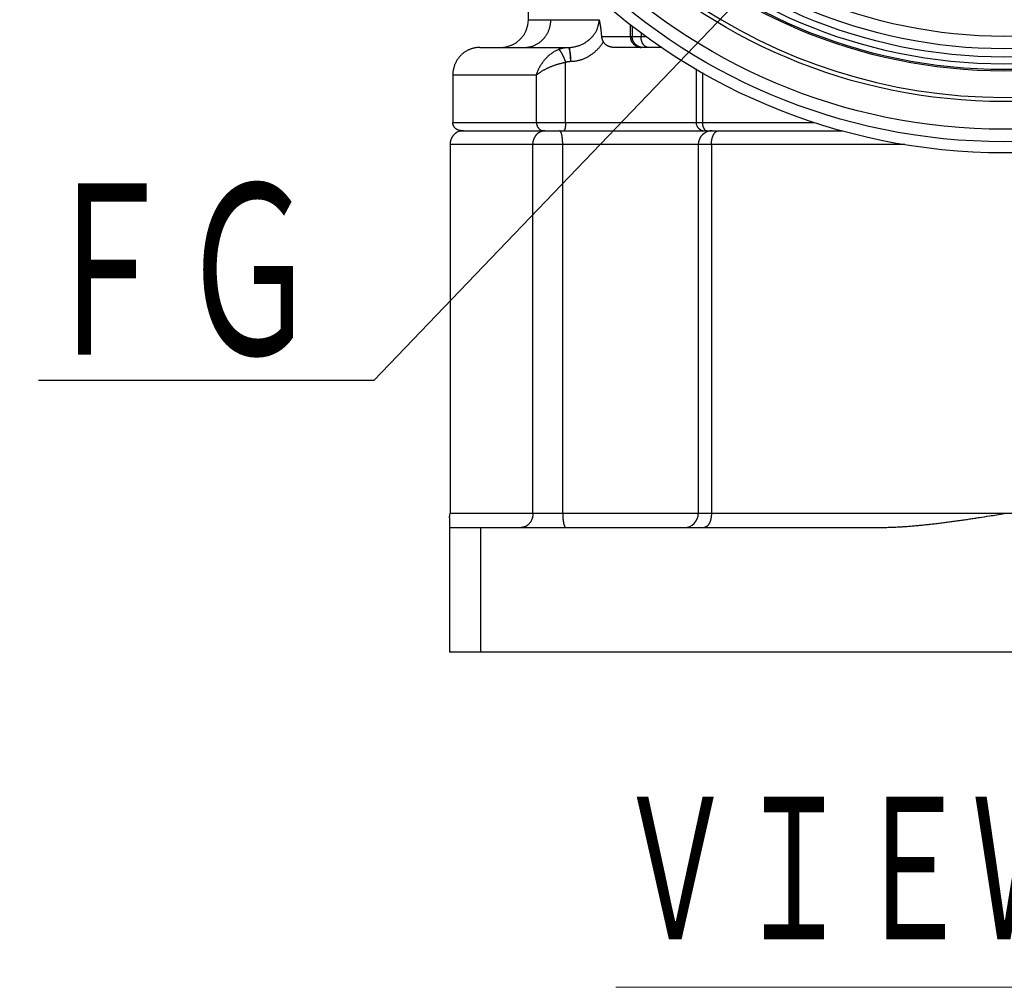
# Model space of a CAD drawing. Header units: millimetres. Extents: x 0 to 1735, y 0 to 1188.
# Tile 7 of 138: x 509 to 594, y 242 to 326. Entities that reach past the tile are written whole.
import ezdxf

# ---------------------------------------------------------------- set-up
doc = ezdxf.new("R2010")
doc.units = ezdxf.units.MM
doc.header["$LTSCALE"] = 0.727559
for name, color, linetype in [('NoLayerName_001', 7, 'Continuous'), ('NoLayerName_004', 7, 'Continuous'), ('NoLayerName_007', 7, 'Continuous')]:
    doc.layers.add(name, color=color, linetype=linetype)
doc.styles.get("Standard").update_dxf_attribs({"font": 'txt', "bigfont": 'extfont2'})
doc.dimstyles.get("Standard").update_dxf_attribs({"dimtxt": 2.5, "dimasz": 2.5, "dimexe": 1, "dimexo": 1, "dimtad": 1, "dimdec": 3, "dimzin": 0, "dimdsep": 46, "dimtxsty": 'Standard', "dimcen": 2.5, "dimadec": 3, "dimazin": 0, "dimtfac": 0.75, "dimtdec": 3, "dimtmove": 0, "dimatfit": 3, "dimfxl": 1, "dimarcsym": 0})

msp = doc.modelspace()

# ---------------------------------------------------------------- linework, layer by layer
at = {"layer": 'NoLayerName_001', "color": 7, "linetype": 'Continuous', "lineweight": 25}
for radius in [50.76, 42.72]:
    msp.add_circle((593.95052085, 367.33926382), radius, dxfattribs=at)
at = {"layer": 'NoLayerName_004', "color": 7, "linetype": 'Continuous', "lineweight": 25}
for radius in [52.8, 51.83999968, 48.36, 45.72, 45.6, 45.12, 44.51791783, 43.79967171]:
    msp.add_circle((593.95052085, 367.33926382), radius, dxfattribs=at)
msp.add_arc((593.95052085, 367.33926382), 48, 200.1342107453, 339.8657892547, dxfattribs=at)
at = {"layer": 'NoLayerName_007', "color": 7, "linetype": 'Continuous', "lineweight": 25}
for p, q in [((552.79052085, 326.05926382), (552.79052085, 334.33021764)), ((548.59052085, 323.65926382), (556.2482593, 323.65926382)), ((564.35812184, 323.65926382), (560.19660924, 323.65926382)), ((546.24800299, 321.25926382), (546.24800299, 317.17926382)), ((567.28866234, 321.80152055), (567.28866234, 317.17926382)), ((546.98381668, 316.45926382), (567.97533881, 316.45926382)), ((568.0086644, 316.45926382), (579.98928422, 316.45926382)), ((546.00772864, 315.25926382), (546.00772864, 283.33926382)), ((567.48202717, 315.25926382), (567.48202717, 283.33926382)), ((545.95052085, 282.96467791), (545.95052085, 271.33926382)), ((545.95052085, 282.13926382), (583.15052085, 282.13926382)), ((548.65151424, 282.13926382), (548.65151424, 271.33926382)), ((641.95052085, 271.33926382), (545.95052085, 271.33926382))]:
    msp.add_line(p, q, dxfattribs=at)
at = {"layer": 'NoLayerName_007', "color": 8, "linetype": 'Continuous', "lineweight": 25}
for p, q in [((552.79052093, 326.05926382), (558.90437359, 326.05926382)), ((561.62844509, 324.61926382), (561.62844509, 325.6375879)), ((561.76495345, 325.52993104), (561.76495345, 324.61926382)), ((559.10487041, 324.61926382), (562.52760598, 324.61926382)), ((562.52760598, 324.92846766), (562.52760598, 324.61926382)), ((562.52760617, 324.61926382), (562.92187161, 324.61926382)), ((555.99901409, 317.17926382), (555.99901409, 322.37770627)), ((553.48529808, 321.25926382), (546.24800299, 321.25926382)), ((553.48529808, 317.17926382), (553.48529808, 321.25926382)), ((567.83242888, 321.49681177), (567.83242888, 317.17926382)), ((546.24800299, 317.17926382), (577.4818329, 317.17926382)), ((585.33748201, 315.25926382), (546.00772864, 315.25926382)), ((553.18135631, 283.33926382), (553.18135631, 315.25926382)), ((555.75524714, 283.33926382), (555.75524714, 315.25926382)), ((568.61526434, 315.25926382), (568.61526434, 283.33926382)), ((641.95052085, 283.33926382), (546.00772864, 283.33926382))]:
    msp.add_line(p, q, dxfattribs=at)
at = {"layer": 'NoLayerName_007', "color": 7, "linetype": 'Continuous', "lineweight": 25}
for centre, radius, start, end in [((550.39052085, 326.05926382), 2.4, 270, 0), ((548.59003415, 321.28291197), 2.3763519, 89.988265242, 98.1872037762), ((568.00866234, 317.17926382), 0.72, 180, 270), ((547.16413434, 315.32908542), 1.13003108, 106.968134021, 122.8607555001), ((547.16619499, 315.31864808), 1.14061594, 90.033627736, 106.9141295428), ((568.68202717, 315.25926382), 1.2, 89.999862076, 180), ((544.75226329, 283.33934053), 1.25546536, 342.6369528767, 359.9964993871), ((566.28202717, 283.33926382), 1.2, 269.9999455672, 0)]:
    msp.add_arc(centre, radius, start, end, dxfattribs=at)
at = {"layer": 'NoLayerName_007', "color": 8, "linetype": 'Continuous', "lineweight": 25}
for centre, radius, start, end in [((562.54420889, 324.53449179), 0.87522843, 258.1750614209, 269.9413501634), ((554.20093387, 315.59929492), 0.85996897, 90.0232158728, 96.9936431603)]:
    msp.add_arc(centre, radius, start, end, dxfattribs=at)
for points, knots in [([(552.43839084, 323.65926382), (552.47907744, 323.6604316), (552.56064027, 323.66107715), (552.68267078, 323.6722326), (552.8042095, 323.68934788), (552.92479175, 323.71343294), (553.04398005, 323.74408904), (553.16132857, 323.78129849), (553.27639876, 323.82493569), (553.38875787, 323.87494029), (553.49807127, 323.93109726), (553.60408736, 323.99313058), (553.70656147, 324.0607895), (553.80525144, 324.13381887), (553.89991409, 324.21196546), (553.99030735, 324.29497489), (554.07618879, 324.38260129), (554.15733969, 324.47459369), (554.23361705, 324.57065812), (554.30488136, 324.67051901), (554.37099572, 324.77390001), (554.43182281, 324.8805254), (554.48722422, 324.99011984), (554.53706509, 325.10240634), (554.58119294, 325.21710652), (554.6195411, 325.33389378), (554.65209037, 325.45242288), (554.67878653, 325.57235052), (554.69966474, 325.69333097), (554.71443549, 325.81502416), (554.72401444, 325.93707022), (554.72456031, 326.01858195), (554.72556054, 326.05926382)], [0, 0, 0, 0, 0.1221100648, 0.2445589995, 0.3672815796, 0.490201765, 0.6132377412, 0.7363068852, 0.8593307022, 0.9822457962, 1.1050636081, 1.2278257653, 1.3505578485, 1.4732716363, 1.5959681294, 1.7186405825, 1.8412776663, 1.9638826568, 2.0864854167, 2.2091090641, 2.3317679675, 2.4544700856, 2.5772193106, 2.7000178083, 2.8228669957, 2.9457510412, 3.0686335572, 3.1914681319, 3.314201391, 3.4367758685, 3.5591328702, 3.6812153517, 3.6812153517, 3.6812153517, 3.6812153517]), ([(556.2482593, 323.65926382), (556.29188255, 323.66040308), (556.37928095, 323.66103838), (556.51009216, 323.67188338), (556.64047456, 323.68841821), (556.77007455, 323.71154874), (556.89856256, 323.74080869), (557.02560257, 323.77610073), (557.15086073, 323.81722937), (557.27402269, 323.86403234), (557.39481111, 323.91636753), (557.512988, 323.97411406), (557.62833924, 324.03715698), (557.74065163, 324.10538269), (557.84971189, 324.17867752), (557.95530698, 324.25692776), (558.0572176, 324.34001655), (558.15520532, 324.42780106), (558.24892148, 324.52020163), (558.33797934, 324.61711812), (558.42198653, 324.71844405), (558.50055031, 324.82407309), (558.57327506, 324.93389998), (558.63977136, 325.04781266), (558.69958695, 325.16565359), (558.75238531, 325.28705222), (558.79792513, 325.41147741), (558.83586898, 325.53836495), (558.86601756, 325.66714114), (558.88768001, 325.79724523), (558.90197833, 325.92807374), (558.90285842, 326.01562308), (558.90437359, 326.05926382)], [0, 0, 0, 0, 0.1309143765, 0.2620808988, 0.3934861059, 0.5250938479, 0.6568486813, 0.7886791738, 0.920501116, 1.0522226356, 1.1838060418, 1.3152807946, 1.4466790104, 1.5780328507, 1.7093758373, 1.8407441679, 1.9721780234, 2.1037038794, 2.2352750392, 2.3668460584, 2.4984020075, 2.6299622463, 2.7615841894, 2.8933669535, 3.0254459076, 3.1578099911, 3.2902840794, 3.4226972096, 3.5548984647, 3.686766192, 3.8182175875, 3.9492186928, 3.9492186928, 3.9492186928, 3.9492186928]), ([(562.36485524, 323.67783721), (562.34429852, 323.68296491), (562.30275926, 323.69211618), (562.24214768, 323.71271729), (562.18270788, 323.73720322), (562.12492764, 323.76612276), (562.06906721, 323.7990602), (562.01544888, 323.8358613), (561.96437865, 323.87630211), (561.91616807, 323.92017881), (561.87112614, 323.96728102), (561.82956649, 324.01741244), (561.79177088, 324.07035789), (561.7577845, 324.12575857), (561.72764935, 324.18329609), (561.70140307, 324.24265052), (561.67908057, 324.3035036), (561.66073342, 324.36553748), (561.64635275, 324.42843335), (561.63615692, 324.49187755), (561.62952403, 324.55553821), (561.62913786, 324.59807943), (561.62844509, 324.61926382)], [0, 0, 0, 0, 0.0635598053, 0.1274787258, 0.1917431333, 0.256314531, 0.321136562, 0.3861417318, 0.4512579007, 0.5164146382, 0.5815495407, 0.6466146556, 0.7116001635, 0.7765394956, 0.8414460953, 0.9063088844, 0.971097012, 1.0357645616, 1.1002552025, 1.164506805, 1.2284560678, 1.2920432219, 1.2920432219, 1.2920432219, 1.2920432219]), ([(562.70166266, 323.65926382), (562.68520062, 323.65971875), (562.65220447, 323.65996942), (562.60282699, 323.66431789), (562.55363316, 323.67099792), (562.50479934, 323.68040862), (562.45649169, 323.69240049), (562.40887946, 323.70697229), (562.36212964, 323.72408092), (562.3164083, 323.74370646), (562.27185227, 323.76577991), (562.22856781, 323.79020247), (562.18665888, 323.8168856), (562.14622845, 323.84573888), (562.1073798, 323.87667262), (562.07021603, 323.90959684), (562.03484052, 323.94442321), (562.00135256, 323.98106152), (561.96981953, 324.01939659), (561.9403078, 324.05931851), (561.91288305, 324.10071713), (561.88761101, 324.1434825), (561.86455799, 324.18750487), (561.84378858, 324.23267364), (561.82537598, 324.27887713), (561.80935869, 324.32598039), (561.79574834, 324.37383556), (561.7845733, 324.4222953), (561.77582398, 324.47121099), (561.76962741, 324.52043653), (561.76560396, 324.56981716), (561.76537383, 324.60280276), (561.76495345, 324.61926382)], [0, 0, 0, 0, 0.0494049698, 0.0989397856, 0.1485791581, 0.1982945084, 0.2480557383, 0.2978329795, 0.3475983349, 0.3973288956, 0.4470246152, 0.4966975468, 0.546355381, 0.5960021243, 0.6456392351, 0.6952667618, 0.7448844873, 0.794495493, 0.8441087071, 0.8937309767, 0.9433666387, 0.9930185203, 1.0426889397, 1.0923807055, 1.1420974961, 1.1918338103, 1.2415724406, 1.291292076, 1.3409688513, 1.3905776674, 1.4400935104, 1.4894927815, 1.4894927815, 1.4894927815, 1.4894927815]), ([(563.15925418, 323.65926382), (563.14530378, 323.6600206), (563.11723404, 323.66047136), (563.07556303, 323.66758725), (563.03449689, 323.67813829), (562.99441295, 323.69252793), (562.9556565, 323.71024478), (562.91856367, 323.73103486), (562.8834021, 323.75464848), (562.85024655, 323.78077183), (562.81905418, 323.80912723), (562.7897645, 323.83945648), (562.76231657, 323.87150182), (562.73665026, 323.90500699), (562.71270179, 323.93972247), (562.69038676, 323.97543697), (562.6696881, 324.01203921), (562.65056659, 324.04944661), (562.63297851, 324.08758406), (562.61688023, 324.12637643), (562.60222821, 324.16574874), (562.58897875, 324.20562598), (562.57708881, 324.2459341), (562.56651109, 324.28660406), (562.55722971, 324.32758298), (562.54923223, 324.36882419), (562.54250328, 324.41028238), (562.53703243, 324.45191239), (562.53279203, 324.49366887), (562.52981841, 324.53550708), (562.52790954, 324.57738003), (562.52780428, 324.60530947), (562.52760598, 324.61926382)], [0, 0, 0, 0, 0.0419127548, 0.084057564, 0.1264444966, 0.1690095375, 0.2116318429, 0.2541495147, 0.2964308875, 0.3385665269, 0.3806677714, 0.4227975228, 0.4649747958, 0.5071797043, 0.549358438, 0.5914513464, 0.633476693, 0.6754679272, 0.7174494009, 0.7594368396, 0.8014378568, 0.8434524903, 0.8854737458, 0.9274903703, 0.9695001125, 1.0115034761, 1.0534988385, 1.095482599, 1.1374493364, 1.1793919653, 1.2213018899, 1.263169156, 1.263169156, 1.263169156, 1.263169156]), ([(555.39622486, 323.49614872), (555.41369455, 323.50305406), (555.44853831, 323.51722257), (555.50165139, 323.53643232), (555.55528367, 323.55444341), (555.6094684, 323.57102361), (555.66412557, 323.58622343), (555.71920562, 323.60001744), (555.77465079, 323.61240056), (555.83040555, 323.62336235), (555.88641375, 323.6328934), (555.94261942, 323.64098547), (555.99896657, 323.64762459), (556.05539904, 323.65281844), (556.1118614, 323.65649406), (556.16829554, 323.6588785), (556.20591186, 323.6590147), (556.22469584, 323.65926382)], [0, 0, 0, 0, 0.05635477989, 0.11282888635, 0.16940618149, 0.22606954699, 0.28280104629, 0.33958208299, 0.39639355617, 0.45321601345, 0.51002980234, 0.56681522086, 0.62355266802, 0.68022279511, 0.7368066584, 0.79328587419, 0.8496427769, 0.8496427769, 0.8496427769, 0.8496427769]), ([(556.22469584, 323.65926382), (556.22965028, 323.6579773), (556.24047913, 323.6567697), (556.25315523, 323.64580756), (556.26406126, 323.63362867), (556.27346597, 323.62023293), (556.28129165, 323.60640883), (556.28787823, 323.59223427), (556.29358566, 323.57780917), (556.29879381, 323.56321554), (556.3037885, 323.54851928), (556.30855186, 323.53370399), (556.31310154, 323.51878084), (556.31744407, 323.50375788), (556.3215889, 323.48864428), (556.32554468, 323.4734489), (556.32932026, 323.45818069), (556.33292446, 323.44284857), (556.3363661, 323.42746147), (556.33965398, 323.41202833), (556.34279692, 323.39655807), (556.34580377, 323.38105964), (556.34868311, 323.36554193), (556.35144467, 323.35001401), (556.35409383, 323.33448427), (556.35665216, 323.31896368), (556.35827318, 323.30861195), (556.35909326, 323.30344283)], [0, 0, 0, 0, 0.01535626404, 0.03164342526, 0.04847179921, 0.06473240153, 0.08053209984, 0.09609749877, 0.11157695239, 0.12705813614, 0.14257887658, 0.15814102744, 0.17374260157, 0.18938107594, 0.20505342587, 0.22075615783, 0.23648534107, 0.25223663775, 0.26800533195, 0.28378635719, 0.29957432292, 0.31536353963, 0.33114804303, 0.34692161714, 0.3626778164, 0.37840998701, 0.39411128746, 0.39411128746, 0.39411128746, 0.39411128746]), ([(556.2482593, 323.65926382), (556.25312883, 323.65795841), (556.26382789, 323.65671144), (556.27616787, 323.64561453), (556.28687603, 323.63346284), (556.29633118, 323.62025842), (556.30436027, 323.60672512), (556.3111996, 323.59288415), (556.31710683, 323.57878877), (556.32234962, 323.56447287), (556.32715746, 323.54997616), (556.33154141, 323.53528823), (556.33552417, 323.52042572), (556.33912265, 323.50540509), (556.34235511, 323.49024342), (556.34523943, 323.47495762), (556.34779357, 323.45956464), (556.35003546, 323.44408144), (556.351983, 323.42852495), (556.35365413, 323.41291214), (556.3550667, 323.39725995), (556.35623874, 323.38158535), (556.35718769, 323.3659053), (556.35793305, 323.35023678), (556.35848677, 323.33459667), (556.35888873, 323.31900227), (556.35901331, 323.30862185), (556.35909326, 323.30344283)], [0, 0, 0, 0, 0.01512439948, 0.03122954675, 0.04794047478, 0.06409711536, 0.07975759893, 0.09512830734, 0.11036685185, 0.12558731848, 0.14085477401, 0.1561801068, 0.17156515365, 0.18700975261, 0.20251189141, 0.21806785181, 0.23367234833, 0.24931865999, 0.26499875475, 0.28070340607, 0.29642230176, 0.31214414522, 0.32785674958, 0.34354712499, 0.35920155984, 0.37480569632, 0.39034460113, 0.39034460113, 0.39034460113, 0.39034460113]), ([(556.40333298, 322.45784275), (556.44934806, 322.45884818), (556.54150556, 322.45935573), (556.67951424, 322.46916016), (556.81713908, 322.48430712), (556.9540217, 322.50572733), (557.08982113, 322.53310952), (557.22419758, 322.56647192), (557.3568425, 322.60577527), (557.48753762, 322.65088552), (557.61613764, 322.70163257), (557.7425124, 322.75786383), (557.86653274, 322.81942383), (557.98806942, 322.88615726), (558.10698346, 322.95790609), (558.22312716, 323.0344884), (558.33634419, 323.11570125), (558.44646783, 323.20133962), (558.55333129, 323.29119761), (558.6567679, 323.38506943), (558.7566097, 323.48275009), (558.85269336, 323.58403175), (558.94483801, 323.68871767), (559.03292769, 323.79657001), (559.11660463, 323.90750431), (559.19641002, 324.02086594), (559.24524772, 324.09916639), (559.2701643, 324.13790427)], [0, 0, 0, 0, 0.1380782, 0.2763811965, 0.4148338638, 0.5533576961, 0.6918733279, 0.8303030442, 0.9685862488, 1.1067721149, 1.244953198, 1.3832094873, 1.521608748, 1.6602073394, 1.7990500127, 1.938143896, 2.0774560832, 2.2169424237, 2.3565504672, 2.496220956, 2.6358892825, 2.7754869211, 2.914942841, 3.0541849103, 3.1931413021, 3.3317419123, 3.4699198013, 3.4699198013, 3.4699198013, 3.4699198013]), ([(553.48529808, 321.25926382), (553.49995888, 321.30730524), (553.52773446, 321.40394413), (553.57881762, 321.54600006), (553.63534844, 321.68614745), (553.69818698, 321.82387014), (553.76689089, 321.9590389), (553.84136779, 322.09142055), (553.9214315, 322.22080981), (554.00692107, 322.34699387), (554.09766935, 322.46976168), (554.19350252, 322.58889382), (554.29422193, 322.70413577), (554.39970201, 322.81510005), (554.50978415, 322.92136445), (554.62430729, 323.02249795), (554.74310674, 323.11807768), (554.86603168, 323.2076492), (554.99288143, 323.29087309), (555.12364176, 323.36697938), (555.25760593, 323.43679559), (555.35033362, 323.47574611), (555.39622486, 323.49614872)], [0, 0, 0, 0, 0.1506859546, 0.301549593, 0.4526293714, 0.6039519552, 0.7555337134, 0.907382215, 1.0594977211, 1.2118746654, 1.3645031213, 1.5173702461, 1.6704287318, 1.823531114, 1.9765279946, 2.129294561, 2.2817345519, 2.4337844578, 2.5854179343, 2.7366503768, 2.8875435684, 3.0382102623, 3.0382102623, 3.0382102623, 3.0382102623]), ([(555.39621608, 323.4961758), (555.40637682, 323.48941089), (555.42769314, 323.47703232), (555.45416684, 323.45120014), (555.47936035, 323.42444896), (555.50282422, 323.39620906), (555.52511597, 323.36714933), (555.54657779, 323.3374707), (555.56726871, 323.30723024), (555.58725765, 323.27648901), (555.60660967, 323.24530842), (555.62539074, 323.21374977), (555.64366661, 323.18187436), (555.66150271, 323.14974332), (555.67896649, 323.11741695), (555.69612406, 323.08494619), (555.7129786, 323.05233951), (555.72953989, 323.01960218), (555.74581717, 322.98673797), (555.76181997, 322.95375081), (555.77755775, 322.92064461), (555.79303999, 322.88742324), (555.80827614, 322.85409062), (555.82327573, 322.82065065), (555.83804801, 322.78710718), (555.85260301, 322.75346484), (555.86694545, 322.71972675), (555.88107665, 322.68589539), (555.89499851, 322.65197386), (555.90871275, 322.61796518), (555.92222111, 322.58387237), (555.93552548, 322.54969853), (555.94862703, 322.51544648), (555.96152971, 322.48112004), (555.97422712, 322.44671935), (555.98675139, 322.41225823), (555.99491164, 322.38921752), (555.99901514, 322.37770627)], [0, 0, 0, 0, 0.0366202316, 0.0735312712, 0.1103216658, 0.1469695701, 0.1835795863, 0.2201940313, 0.2568291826, 0.2934937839, 0.3301902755, 0.3669154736, 0.403661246, 0.4404151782, 0.4771612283, 0.5138855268, 0.5505889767, 0.5872753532, 0.6239481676, 0.6606106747, 0.6972658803, 0.7339165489, 0.7705652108, 0.807214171, 0.8438655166, 0.8805210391, 0.9171811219, 0.9538451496, 0.9905124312, 1.0271822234, 1.0638537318, 1.1005261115, 1.1371984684, 1.1738698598, 1.2105392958, 1.2472057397, 1.2838681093, 1.2838681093, 1.2838681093, 1.2838681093]), ([(556.35909326, 323.30344283), (556.36259673, 323.28973391), (556.36987271, 323.26238105), (556.37917598, 323.22094728), (556.38759607, 323.17931577), (556.39501954, 323.13747032), (556.40155856, 323.09545349), (556.40726479, 323.05329207), (556.41220595, 323.01101705), (556.4164459, 322.96865832), (556.42004777, 322.92624545), (556.42308177, 322.8838031), (556.42556697, 322.8413445), (556.42750772, 322.79887583), (556.42891244, 322.75640126), (556.42978839, 322.71392491), (556.43014358, 322.67145086), (556.42998414, 322.6289833), (556.42932306, 322.58652607), (556.4281477, 322.54408434), (556.42654105, 322.50165826), (556.42499988, 322.47339702), (556.42428806, 322.45926382)], [0, 0, 0, 0, 0.04244855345, 0.08490144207, 0.127371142, 0.16986496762, 0.21238543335, 0.25493062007, 0.29749454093, 0.34006750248, 0.38263645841, 0.42518693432, 0.46771591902, 0.51022673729, 0.5527224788, 0.59520594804, 0.63767966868, 0.68014588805, 0.72260658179, 0.76506345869, 0.80751796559, 0.84997129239, 0.84997129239, 0.84997129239, 0.84997129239]), ([(556.35909326, 323.30344283), (556.36097766, 323.28945413), (556.36484163, 323.26148892), (556.37006695, 323.21946514), (556.37500156, 323.17740558), (556.37962003, 323.13530869), (556.38398276, 323.0931839), (556.38810153, 323.05103398), (556.39198298, 323.00886083), (556.39563492, 322.96666616), (556.39906486, 322.92445165), (556.40228041, 322.882219), (556.40528912, 322.83996989), (556.40809857, 322.79770602), (556.41071634, 322.75542907), (556.41314999, 322.71314073), (556.41540718, 322.67084269), (556.41749509, 322.62853664), (556.41942281, 322.5862243), (556.42119227, 322.54390719), (556.42283209, 322.5015877), (556.42379162, 322.47337096), (556.42428806, 322.45926382)], [0, 0, 0, 0, 0.04234518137, 0.08469135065, 0.12703925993, 0.16938867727, 0.21173863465, 0.25408893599, 0.29644000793, 0.33879215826, 0.381145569, 0.4235003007, 0.46585629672, 0.5082133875, 0.55057129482, 0.59292963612, 0.6352879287, 0.67764559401, 0.72000196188, 0.76235627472, 0.80470769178, 0.84705529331, 0.84705529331, 0.84705529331, 0.84705529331]), ([(553.48529808, 321.25926382), (553.5128935, 321.28395755), (553.56725032, 321.33434561), (553.65395336, 321.40406295), (553.74308835, 321.47072151), (553.83474322, 321.53403034), (553.92826227, 321.59452559), (554.02323312, 321.6525819), (554.11948722, 321.70830438), (554.21694568, 321.76177244), (554.31553472, 321.81309071), (554.41518304, 321.86236033), (554.51581946, 321.90968018), (554.61736393, 321.95515882), (554.71977033, 321.99881425), (554.82299555, 322.04063648), (554.92699161, 322.08062073), (555.03171124, 322.11876054), (555.13710697, 322.15504988), (555.24313137, 322.18948272), (555.34973709, 322.22205255), (555.45687641, 322.2527548), (555.564503, 322.2815776), (555.67256535, 322.30853626), (555.78103134, 322.33354479), (555.88979641, 322.35689486), (555.96264851, 322.3706179), (555.99901409, 322.37770627)], [0, 0, 0, 0, 0.1110926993, 0.2222649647, 0.3335639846, 0.4449624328, 0.5563691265, 0.6676664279, 0.7788594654, 0.8899982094, 1.0011243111, 1.1122713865, 1.2234654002, 1.3347234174, 1.446043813, 1.5574169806, 1.6688325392, 1.7802794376, 1.8917460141, 2.0032200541, 2.1146888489, 2.2261392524, 2.3375577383, 2.4489304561, 2.5602432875, 2.6714819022, 2.7826318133, 2.7826318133, 2.7826318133, 2.7826318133]), ([(555.99901409, 322.37770627), (556.00753532, 322.38109402), (556.02453062, 322.38804489), (556.05044107, 322.3974703), (556.07660723, 322.4063086), (556.10304551, 322.414446), (556.12971654, 322.42190725), (556.15659596, 322.42867989), (556.18365534, 322.43476142), (556.21086738, 322.44014672), (556.23820445, 322.44483118), (556.26563901, 322.44881076), (556.29314354, 322.45207862), (556.3206904, 322.4546385), (556.34825234, 322.45645467), (556.37580072, 322.45763835), (556.39416353, 322.45771551), (556.40333298, 322.45784275)], [0, 0, 0, 0, 0.02750989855, 0.05507842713, 0.08269768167, 0.11035926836, 0.13805438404, 0.16577389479, 0.19350841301, 0.2212483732, 0.24898410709, 0.27670591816, 0.3044041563, 0.33206929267, 0.35969199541, 0.38726320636, 0.41477421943, 0.41477421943, 0.41477421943, 0.41477421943]), ([(553.48529808, 317.17926382), (553.48554818, 317.16734216), (553.48568262, 317.14345951), (553.48808722, 317.107672), (553.49182109, 317.07194039), (553.49713183, 317.0363455), (553.50396562, 317.00096394), (553.51234966, 316.96587346), (553.52228949, 316.93115157), (553.53379645, 316.89687584), (553.54688055, 316.86312398), (553.56155116, 316.82997431), (553.57781412, 316.79751827), (553.59564585, 316.76585618), (553.61500837, 316.73510126), (553.63586285, 316.70537518), (553.65816861, 316.67679759), (553.68189025, 316.64949541), (553.70697382, 316.62356938), (553.73343474, 316.59921809), (553.76103127, 316.57627742), (553.78068038, 316.56270201), (553.79033397, 316.55571076)], [0, 0, 0, 0, 0.0357728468, 0.07162735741, 0.10755022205, 0.14352983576, 0.17955678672, 0.21562434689, 0.25172896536, 0.28787076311, 0.32405402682, 0.36028769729, 0.39658278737, 0.43291962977, 0.46925908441, 0.50556569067, 0.54180930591, 0.5779664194, 0.61402152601, 0.6499685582, 0.68581236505, 0.7215702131, 0.7215702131, 0.7215702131, 0.7215702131]), ([(555.99901409, 317.17926382), (555.99898926, 317.17091424), (555.99897714, 317.15422478), (555.99873407, 317.1292027), (555.99834381, 317.10420091), (555.99777296, 317.07920937), (555.9970178, 317.05421794), (555.99606671, 317.02921652), (555.99491015, 317.00419499), (555.99353805, 316.97914323), (555.99194046, 316.95405115), (555.99010742, 316.92890864), (555.98802919, 316.90370902), (555.98569802, 316.87846231), (555.98311874, 316.85319737), (555.9802971, 316.82795936), (555.97723925, 316.80279662), (555.97395125, 316.77775749), (555.9704394, 316.75289027), (555.96670921, 316.7282434), (555.96276901, 316.70386481), (555.95861631, 316.67980062), (555.95427465, 316.65602971), (555.94955022, 316.63245978), (555.94410366, 316.60892202), (555.93761499, 316.58520567), (555.92976599, 316.5610818), (555.92020841, 316.53640647), (555.9088897, 316.51104868), (555.89588069, 316.48722596), (555.87969956, 316.46459446), (555.86235865, 316.46186703), (555.85492777, 316.45926382)], [0, 0, 0, 0, 0.02504884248, 0.05006808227, 0.07506895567, 0.10006289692, 0.12506154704, 0.15007676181, 0.17512061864, 0.20020542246, 0.22534371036, 0.25054825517, 0.27583206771, 0.30119802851, 0.32660935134, 0.35201967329, 0.37738260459, 0.40265175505, 0.42778076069, 0.45272331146, 0.4774331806, 0.50186425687, 0.52598178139, 0.54992391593, 0.57397475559, 0.59844450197, 0.62367110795, 0.65002155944, 0.67788833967, 0.70655674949, 0.73272573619, 0.7563467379, 0.7563467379, 0.7563467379, 0.7563467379]), ([(567.83242887, 317.17926382), (567.83245328, 317.17463842), (567.83246633, 317.16538573), (567.83270062, 317.15150634), (567.83306394, 317.13762594), (567.83357989, 317.12374692), (567.83424278, 317.10987154), (567.83505474, 317.09600211), (567.83601584, 317.08214092), (567.83712668, 317.06829025), (567.83838773, 317.05445241), (567.83979949, 317.04062969), (567.84136244, 317.02682438), (567.84307709, 317.01303878), (567.84494391, 316.99927517), (567.84696344, 316.98553586), (567.84913607, 316.97182308), (567.85146271, 316.95813888), (567.85394472, 316.94448488), (567.85659284, 316.9308645), (567.85938385, 316.91727353), (567.86140867, 316.90824862), (567.86240055, 316.90373176)], [0, 0, 0, 0, 0.01387639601, 0.02775756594, 0.04164277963, 0.05553132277, 0.06942249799, 0.08331562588, 0.09721004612, 0.11110511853, 0.12500022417, 0.13889476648, 0.15278817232, 0.16667989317, 0.18056940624, 0.19445621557, 0.20833985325, 0.22222000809, 0.2360971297, 0.24997202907, 0.26384565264, 0.27771908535, 0.27771908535, 0.27771908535, 0.27771908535]), ([(567.86240055, 316.90373176), (567.86442658, 316.89521573), (567.86832616, 316.87817922), (567.87504071, 316.85285145), (567.88233725, 316.82768259), (567.89037473, 316.80262634), (567.8991983, 316.77760978), (567.90888084, 316.7525773), (567.91945647, 316.72752803), (567.93096961, 316.70255344), (567.94344494, 316.67781662), (567.95689905, 316.65349672), (567.9713491, 316.62977294), (567.98681257, 316.60682439), (568.00330736, 316.58482997), (568.02085231, 316.56396943), (568.03946596, 316.54442032), (568.05917152, 316.52637053), (568.07997866, 316.50997389), (568.10194974, 316.49551638), (568.12495236, 316.48280334), (568.14130575, 316.47658818), (568.14936447, 316.47319386)], [0, 0, 0, 0, 0.02626115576, 0.0524265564, 0.07859518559, 0.10486975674, 0.13135654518, 0.15816508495, 0.1853769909, 0.21291409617, 0.24065120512, 0.26847221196, 0.2962720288, 0.32395888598, 0.3514571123, 0.3787104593, 0.40568600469, 0.43237860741, 0.45881577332, 0.48506261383, 0.51122634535, 0.53745953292, 0.53745953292, 0.53745953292, 0.53745953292]), ([(553.18135631, 315.25926382), (553.18172826, 315.27800735), (553.18192817, 315.31554978), (553.18550316, 315.37181226), (553.1910522, 315.42799654), (553.19894149, 315.48398929), (553.20908921, 315.53968306), (553.22153392, 315.59496884), (553.23628193, 315.64973797), (553.25334822, 315.70388168), (553.27274576, 315.75729106), (553.29448665, 315.80985638), (553.31857965, 315.86145154), (553.34499372, 315.9119418), (553.37368065, 315.96117771), (553.40459205, 316.00900037), (553.43767685, 316.05525357), (553.47289195, 316.09977152), (553.51016571, 316.14242334), (553.54953312, 316.18294771), (553.59063324, 316.22156762), (553.61995604, 316.24501245), (553.63435795, 316.2570057)], [0, 0, 0, 0, 0.0562416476, 0.1125983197, 0.1690514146, 0.2255844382, 0.2821836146, 0.3388384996, 0.3955425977, 0.4522939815, 0.5090959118, 0.5659574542, 0.6228899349, 0.6798680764, 0.7368455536, 0.7937802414, 0.8506359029, 0.907383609, 0.9640032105, 1.0204848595, 1.0768305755, 1.1330558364, 1.1330558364, 1.1330558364, 1.1330558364]), ([(553.63435795, 316.2570057), (553.6410359, 316.2621315), (553.65430058, 316.27250289), (553.67474501, 316.28734134), (553.69552102, 316.30172495), (553.71669397, 316.31556055), (553.73825379, 316.32885115), (553.76020552, 316.34156958), (553.78253229, 316.35370762), (553.80521195, 316.36525359), (553.82822056, 316.37619473), (553.85153425, 316.38651835), (553.87512909, 316.3962117), (553.89898121, 316.40526207), (553.9230667, 316.41365674), (553.94736168, 316.42138283), (553.97184219, 316.4284282), (553.99648462, 316.43477783), (554.02126398, 316.44042749), (554.04616056, 316.44533266), (554.07113482, 316.44959887), (554.08787546, 316.45171707), (554.09622472, 316.45286544)], [0, 0, 0, 0, 0.02525508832, 0.05050878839, 0.07577197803, 0.10105685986, 0.12637698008, 0.15174463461, 0.17715727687, 0.20260648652, 0.22808376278, 0.25358061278, 0.27908862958, 0.30459957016, 0.33010543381, 0.35559854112, 0.38107161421, 0.4065178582, 0.43193104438, 0.45730559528, 0.48263667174, 0.50792026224, 0.50792026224, 0.50792026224, 0.50792026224]), ([(553.79033397, 316.55571076), (553.79482248, 316.55275613), (553.8037401, 316.54675603), (553.81747236, 316.53830145), (553.83141413, 316.53018507), (553.8456048, 316.52247194), (553.86003422, 316.51515371), (553.87470122, 316.50824412), (553.88959283, 316.50174864), (553.90469202, 316.49567605), (553.91998018, 316.4900356), (553.93543877, 316.48483659), (553.95104922, 316.48008832), (553.96679298, 316.4758001), (553.98265148, 316.47198119), (553.99860617, 316.46864103), (554.01463849, 316.46578848), (554.03072989, 316.46343453), (554.04686177, 316.46158231), (554.06301581, 316.46026416), (554.07917252, 316.45940379), (554.08994675, 316.45935397), (554.09532656, 316.45926382)], [0, 0, 0, 0, 0.01612108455, 0.0322405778, 0.04836800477, 0.06451340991, 0.08068734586, 0.09689894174, 0.11314564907, 0.12942032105, 0.1457158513, 0.16202525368, 0.17834173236, 0.19465875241, 0.21097011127, 0.22727001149, 0.24355313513, 0.25981471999, 0.27605063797, 0.29225747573, 0.3084326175, 0.32457433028, 0.32457433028, 0.32457433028, 0.32457433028]), ([(555.53975253, 316.43604719), (555.53902767, 316.43668116), (555.53758821, 316.43795964), (555.53537157, 316.43981069), (555.53311554, 316.44161493), (555.53080837, 316.44336184), (555.52844586, 316.44504949), (555.52602267, 316.4466727), (555.52353761, 316.44822635), (555.52099356, 316.44970558), (555.51839496, 316.45110392), (555.51574643, 316.45241491), (555.51305261, 316.45363206), (555.51031811, 316.45474888), (555.50754755, 316.45575888), (555.50474554, 316.45665552), (555.5019167, 316.45743243), (555.49906562, 316.45808259), (555.49619696, 316.45860129), (555.49331519, 316.4589753), (555.49042538, 316.45922287), (555.48849461, 316.45923769), (555.48753084, 316.45926382)], [0, 0, 0, 0, 0.002888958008, 0.005775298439, 0.008662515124, 0.011554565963, 0.014455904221, 0.017371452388, 0.02030301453, 0.023246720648, 0.026198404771, 0.029154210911, 0.032110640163, 0.035064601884, 0.038013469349, 0.040955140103, 0.043888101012, 0.04681149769, 0.049725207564, 0.052629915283, 0.055527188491, 0.058419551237, 0.058419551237, 0.058419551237, 0.058419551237]), ([(555.59708693, 316.35419655), (555.59633534, 316.35568745), (555.59484402, 316.35867439), (555.5925381, 316.3631195), (555.59018917, 316.3675424), (555.58778751, 316.37194054), (555.58533263, 316.37631604), (555.58282202, 316.38066938), (555.58025414, 316.38499948), (555.57762384, 316.3893006), (555.57492719, 316.39356584), (555.5721603, 316.39778805), (555.56931927, 316.40196006), (555.56640021, 316.40607473), (555.56339922, 316.4101249), (555.56031238, 316.4141034), (555.55713589, 316.41800316), (555.55386548, 316.42181665), (555.55049852, 316.42553808), (555.54702641, 316.42915516), (555.54346264, 316.43267978), (555.5409803, 316.43491525), (555.53975253, 316.43604719)], [0, 0, 0, 0, 0.00500887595, 0.01001543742, 0.01502238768, 0.02003248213, 0.02504852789, 0.03007338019, 0.03510838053, 0.04015087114, 0.04519778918, 0.05024638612, 0.05529426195, 0.06033940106, 0.06538020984, 0.07041555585, 0.07544480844, 0.08046788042, 0.08548527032, 0.09049810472, 0.0955081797, 0.10051800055, 0.10051800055, 0.10051800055, 0.10051800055]), ([(555.75524714, 315.25926382), (555.75519247, 315.27409779), (555.75516482, 315.30377279), (555.75463279, 315.34829067), (555.75378783, 315.39281824), (555.75256276, 315.43734763), (555.75095602, 315.48187108), (555.74894844, 315.52638082), (555.74652559, 315.57086909), (555.74367178, 315.61532811), (555.74037162, 315.65975011), (555.73660966, 315.70412733), (555.7323705, 315.748452), (555.72763859, 315.79271634), (555.72239883, 315.83691261), (555.71663458, 315.8810329), (555.71033473, 315.92507045), (555.70346525, 315.969017), (555.69593765, 316.01285687), (555.68767153, 316.0565758), (555.67858627, 316.10015963), (555.6685938, 316.14359236), (555.65764169, 316.18684263), (555.64555365, 316.22981509), (555.63172088, 316.27221349), (555.61615262, 316.31398308), (555.60322711, 316.34070523), (555.59708693, 316.35419655)], [0, 0, 0, 0, 0.0445022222, 0.0890241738, 0.1335609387, 0.1781079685, 0.2226611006, 0.267216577, 0.3117710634, 0.3563216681, 0.4008659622, 0.4454019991, 0.4899283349, 0.5344440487, 0.5789487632, 0.6234426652, 0.6679265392, 0.7124030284, 0.7568790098, 0.8013652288, 0.845876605, 0.8904326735, 0.935056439, 0.9797145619, 1.0243197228, 1.0688363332, 1.1133049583, 1.1133049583, 1.1133049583, 1.1133049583]), ([(568.14936447, 316.47319386), (568.15100263, 316.47261788), (568.15427303, 316.47143843), (568.15923745, 316.46982636), (568.16423955, 316.4683081), (568.16928147, 316.46690276), (568.17435769, 316.46560783), (568.17946474, 316.46442661), (568.18459858, 316.46336084), (568.18975535, 316.46241266), (568.19493112, 316.46158415), (568.20012199, 316.46087727), (568.20532406, 316.4602945), (568.21053341, 316.45983639), (568.21574618, 316.45951066), (568.22095828, 316.4592983), (568.22443316, 316.45928606), (568.22616896, 316.45926382)], [0, 0, 0, 0, 0.00520939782, 0.010428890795, 0.0156566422, 0.020890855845, 0.026129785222, 0.031371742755, 0.036615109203, 0.041858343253, 0.047099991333, 0.052338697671, 0.057573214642, 0.062802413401, 0.068025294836, 0.073241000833, 0.078448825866, 0.078448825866, 0.078448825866, 0.078448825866]), ([(568.61526434, 315.25926382), (568.61542724, 315.27535605), (568.61551252, 315.30757535), (568.61708817, 315.35592044), (568.61956201, 315.40429641), (568.62311456, 315.45265883), (568.6277302, 315.5009646), (568.63344598, 315.54917024), (568.64028481, 315.59723241), (568.64827342, 315.6451077), (568.65743753, 315.69275274), (568.66780314, 315.74012412), (568.6793962, 315.78717845), (568.69224268, 315.83387233), (568.70636857, 315.88016238), (568.72179949, 315.92600382), (568.73855922, 315.97134838), (568.75677244, 316.01610432), (568.7765618, 316.06017097), (568.79804944, 316.10344654), (568.82135832, 316.14582834), (568.84660083, 316.1872019), (568.87385303, 316.22738332), (568.90325293, 316.26606), (568.9350425, 316.30267139), (568.96893102, 316.3372752), (568.99403918, 316.3574765), (569.00626146, 316.36791948)], [0, 0, 0, 0, 0.0482791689, 0.0966513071, 0.1450946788, 0.1935891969, 0.242116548, 0.2906603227, 0.3392061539, 0.3877418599, 0.436257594, 0.4847459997, 0.5332023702, 0.5816248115, 0.630014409, 0.6783753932, 0.7267116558, 0.7750198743, 0.8233071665, 0.8715969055, 0.9199302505, 0.9683675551, 1.0169415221, 1.06552794, 1.1140119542, 1.1623487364, 1.2105769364, 1.2105769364, 1.2105769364, 1.2105769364]), ([(569.00626146, 316.36791948), (569.00807118, 316.36931877), (569.01167722, 316.37213457), (569.01716609, 316.3762546), (569.02270344, 316.38031034), (569.02829894, 316.38428932), (569.03395136, 316.38819308), (569.03966187, 316.39201899), (569.04542993, 316.39576527), (569.05125451, 316.39942947), (569.0571343, 316.40300903), (569.06306803, 316.4065014), (569.0690544, 316.40990401), (569.07509211, 316.4132143), (569.08117989, 316.41642972), (569.08731645, 316.41954767), (569.09350047, 316.4225657), (569.09973078, 316.42548088), (569.1060056, 316.42829196), (569.11232549, 316.43099156), (569.1186823, 316.43359501), (569.12296209, 316.4352208), (569.12509606, 316.43604715)], [0, 0, 0, 0, 0.0068627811, 0.01372514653, 0.02058832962, 0.02745363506, 0.03432243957, 0.04119599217, 0.04807397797, 0.0549553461, 0.06183910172, 0.0687243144, 0.07561012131, 0.08249573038, 0.08938042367, 0.09626356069, 0.10314458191, 0.11002301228, 0.11689846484, 0.12377064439, 0.13063935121, 0.13750448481, 0.13750448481, 0.13750448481, 0.13750448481]), ([(569.12509606, 316.43604715), (569.12772395, 316.43700443), (569.13296967, 316.43896452), (569.14093883, 316.44164566), (569.14897254, 316.44417219), (569.1570745, 316.4465123), (569.16523524, 316.44866985), (569.17344883, 316.45063913), (569.18170841, 316.45241699), (569.19000734, 316.45399961), (569.19833895, 316.45538327), (569.20669656, 316.45656447), (569.21507349, 316.45753883), (569.22346306, 316.45830519), (569.23185868, 316.45885036), (569.24025336, 316.45920602), (569.24585016, 316.45922656), (569.24864576, 316.45926382)], [0, 0, 0, 0, 0.00839045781, 0.01679839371, 0.02522059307, 0.03365391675, 0.04209531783, 0.05054185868, 0.05899072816, 0.06743925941, 0.07588494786, 0.08432546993, 0.09275870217, 0.10118274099, 0.10959592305, 0.11799684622, 0.12638439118, 0.12638439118, 0.12638439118, 0.12638439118]), ([(553.18135631, 283.33926382), (553.18084112, 283.31715772), (553.18056389, 283.27284881), (553.17560584, 283.20646216), (553.16789744, 283.14019358), (553.15691987, 283.07423847), (553.14277607, 283.00878259), (553.12540162, 282.94401441), (553.10477685, 282.88012182), (553.08087001, 282.8172929), (553.05365175, 282.75571634), (553.02309535, 282.6955812), (552.98918132, 282.63711204), (552.95198692, 282.58054577), (552.91164546, 282.52614222), (552.86829159, 282.47418811), (552.82206471, 282.42496493), (552.77309436, 282.3787719), (552.7215424, 282.33584574), (552.66744941, 282.29665736), (552.61130403, 282.26081237), (552.57167603, 282.241004), (552.55217609, 282.2306117)], [0, 0, 0, 0, 0.0663363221, 0.1328795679, 0.1995898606, 0.2664326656, 0.3333803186, 0.4004135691, 0.4675231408, 0.5347113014, 0.601993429, 0.6693995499, 0.7369696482, 0.8046665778, 0.8723900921, 0.9400463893, 1.0075540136, 1.0748481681, 1.1418852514, 1.2086476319, 1.2751486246, 1.3414375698, 1.3414375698, 1.3414375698, 1.3414375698]), ([(555.75524715, 283.33926382), (555.75527662, 283.32871737), (555.75529201, 283.30762372), (555.75557639, 283.27598363), (555.7560216, 283.24434409), (555.75665914, 283.21270644), (555.75748515, 283.18107196), (555.75850523, 283.14944193), (555.75972245, 283.11781763), (555.76114057, 283.08620036), (555.76276316, 283.05459139), (555.76459383, 283.02299201), (555.76663619, 282.99140352), (555.76889385, 282.95982719), (555.77137039, 282.92826431), (555.77406955, 282.89671621), (555.7769943, 282.86518519), (555.78015053, 282.83367588), (555.78354755, 282.80219541), (555.78719381, 282.77075194), (555.79109801, 282.73935374), (555.79526863, 282.70800903), (555.79971493, 282.67672513), (555.80444494, 282.64550169), (555.8094962, 282.61433301), (555.81491113, 282.58320579), (555.82073151, 282.55210428), (555.82699933, 282.52101278), (555.83375454, 282.48992581), (555.84102427, 282.45888535), (555.84882009, 282.42798925), (555.85714367, 282.39738185), (555.86599861, 282.36721697), (555.87539411, 282.33757936), (555.88548693, 282.30832633), (555.89691663, 282.27919061), (555.91030083, 282.24966723), (555.9261764, 282.21984034), (555.94388224, 282.1900003), (555.96002536, 282.17321437), (555.96745372, 282.16456111)], [0, 0, 0, 0, 0.0316394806, 0.0632806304, 0.0949232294, 0.1265671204, 0.1582122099, 0.18985847, 0.2215059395, 0.2531547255, 0.2848050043, 0.3164570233, 0.3481111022, 0.3797676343, 0.4114270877, 0.4430900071, 0.4747569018, 0.5064253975, 0.5380900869, 0.5697456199, 0.6013868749, 0.6330089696, 0.6646072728, 0.6961805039, 0.727746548, 0.7593313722, 0.7909622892, 0.8226680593, 0.8544789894, 0.8863958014, 0.9183048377, 0.9500673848, 0.9815470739, 1.0126108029, 1.0433348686, 1.0743633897, 1.1064786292, 1.1404894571, 1.1758079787, 1.2100210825, 1.2100210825, 1.2100210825, 1.2100210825]), ([(568.61526434, 283.33926382), (568.61513706, 283.32529185), (568.61506974, 283.29734023), (568.61384452, 283.25542189), (568.6119353, 283.21351771), (568.60921239, 283.1716443), (568.60569888, 283.12981736), (568.60137693, 283.08805283), (568.59623965, 283.04636659), (568.59027721, 283.00477453), (568.58348056, 282.96329255), (568.5758405, 282.92193651), (568.56734796, 282.88072375), (568.55799617, 282.83967775), (568.54773696, 282.79883984), (568.53652289, 282.75825954), (568.52430703, 282.71798777), (568.51104236, 282.67807552), (568.49668183, 282.63857375), (568.48117834, 282.59953348), (568.46448485, 282.56100572), (568.44655389, 282.5230417), (568.42734245, 282.48569772), (568.40681328, 282.44905178), (568.38489196, 282.41323225), (568.36151785, 282.37838407), (568.33662645, 282.34465854), (568.31015924, 282.31218412), (568.28182408, 282.28125793), (568.25131346, 282.25219905), (568.21836688, 282.22538237), (568.18297466, 282.20124755), (568.14543553, 282.18022101), (568.10614663, 282.16279001), (568.06551191, 282.1497696), (568.02398394, 282.14081573), (567.99583384, 282.14022303), (567.98188293, 282.13926382)], [0, 0, 0, 0, 0.0419176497, 0.083850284, 0.1257965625, 0.1677556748, 0.2097273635, 0.251711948, 0.2937103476, 0.335724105, 0.3777554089, 0.4198071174, 0.4618827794, 0.5039825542, 0.5460911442, 0.5881923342, 0.6302740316, 0.6723286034, 0.7143532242, 0.7563502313, 0.7983274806, 0.8402986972, 0.8822837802, 0.9242900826, 0.9662833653, 1.0082352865, 1.0501340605, 1.0919890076, 1.1338601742, 1.1758835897, 1.2182799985, 1.2611609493, 1.3042336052, 1.3472002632, 1.3898542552, 1.4321146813, 1.4740662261, 1.4740662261, 1.4740662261, 1.4740662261]), ([(552.55217609, 282.2306117), (552.54611398, 282.22774036), (552.53403491, 282.22190122), (552.51564465, 282.21372094), (552.49709641, 282.20589399), (552.4783618, 282.19848689), (552.45945042, 282.19148783), (552.44036479, 282.18490722), (552.42111521, 282.1787474), (552.40171453, 282.17301323), (552.38217655, 282.16770955), (552.36251504, 282.16284127), (552.34274378, 282.15841327), (552.32287655, 282.15443046), (552.30292712, 282.1508977), (552.28290926, 282.14782001), (552.26283676, 282.14520187), (552.24272337, 282.14304968), (552.22258291, 282.14136278), (552.202429, 282.14016678), (552.18227604, 282.13938949), (552.16883982, 282.13934511), (552.16212719, 282.13926382)], [0, 0, 0, 0, 0.02012324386, 0.04024588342, 0.06037453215, 0.08051604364, 0.1006775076, 0.12086472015, 0.14107569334, 0.16130587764, 0.18155073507, 0.20180576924, 0.22206655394, 0.24232876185, 0.26258819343, 0.28284080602, 0.30308274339, 0.32331036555, 0.34352027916, 0.36370936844, 0.38387482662, 0.40401418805, 0.40401418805, 0.40401418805, 0.40401418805]), ([(555.96745372, 282.16456111), (555.97607123, 282.15844648), (555.99129974, 282.1427534), (556.01307772, 282.14158162), (556.02296345, 282.13926382)], [0, 0, 0, 0, 0.031699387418, 0.062160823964, 0.062160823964, 0.062160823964, 0.062160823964])]:
    msp.add_open_spline(points, degree=3, knots=knots, dxfattribs=at)
at = {"layer": 'NoLayerName_007', "color": 7, "linetype": 'Continuous', "lineweight": 25}
for points, knots in [([(558.90437359, 326.05926382), (558.90935131, 326.03553753), (558.91942272, 325.98810899), (558.93383431, 325.91682089), (558.94780858, 325.84544407), (558.96125555, 325.77396122), (558.97417683, 325.70237491), (558.98655595, 325.63068504), (558.99839966, 325.55889713), (559.00971004, 325.48701654), (559.02049037, 325.41504895), (559.0307436, 325.34299999), (559.04047278, 325.27087529), (559.04968093, 325.19868048), (559.0583711, 325.1264212), (559.06654621, 325.05410307), (559.07420969, 324.98173175), (559.08136305, 324.90931276), (559.08801493, 324.83685214), (559.09414747, 324.76435405), (559.0998416, 324.69182957), (559.10315395, 324.64344815), (559.10487041, 324.61926382)], [0, 0, 0, 0, 0.0727284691, 0.1454571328, 0.2181878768, 0.2909229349, 0.3636648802, 0.4364152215, 0.5091732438, 0.5819379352, 0.6547081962, 0.727482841, 0.8002605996, 0.8730401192, 0.9458199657, 1.0185986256, 1.0913745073, 1.164145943, 1.23691119, 1.3096684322, 1.3824157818, 1.4551512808, 1.4551512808, 1.4551512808, 1.4551512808]), ([(559.10487041, 324.61926382), (559.10557401, 324.61075531), (559.10679683, 324.5937105), (559.10974537, 324.56822851), (559.11333794, 324.54280008), (559.1176774, 324.51745356), (559.12271246, 324.49220533), (559.12843322, 324.467075), (559.13481867, 324.4420813), (559.14185081, 324.41724319), (559.14951084, 324.39257957), (559.15778015, 324.36810938), (559.16664012, 324.34385153), (559.17607212, 324.31982495), (559.1860575, 324.29604855), (559.19657777, 324.27254132), (559.20761467, 324.2493202), (559.21915588, 324.22639638), (559.23118909, 324.20376996), (559.2437301, 324.18145024), (559.25670045, 324.1593861), (559.2658148, 324.14496469), (559.27031386, 324.13771748)], [0, 0, 0, 0, 0.02561265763, 0.05125793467, 0.07693684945, 0.10264894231, 0.12839236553, 0.15416397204, 0.17995940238, 0.20577316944, 0.23159874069, 0.25742861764, 0.28325441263, 0.30906692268, 0.33485620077, 0.36061162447, 0.38632196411, 0.41198114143, 0.43760088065, 0.46319623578, 0.48878194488, 0.51437240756, 0.51437240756, 0.51437240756, 0.51437240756]), ([(548.25162292, 323.63504424), (548.21463539, 323.62878682), (548.140353, 323.61757016), (548.03029159, 323.59286284), (547.92127312, 323.5634963), (547.81374514, 323.52867623), (547.70798158, 323.48869063), (547.60430057, 323.44354093), (547.50301153, 323.39328623), (547.40438023, 323.33804403), (547.30861392, 323.27800753), (547.21592092, 323.21334797), (547.12650697, 323.14424131), (547.04057923, 323.07086138), (546.95834197, 322.99338444), (546.88000611, 322.91197403), (546.80573198, 322.82683397), (546.73563112, 322.73819469), (546.66981945, 322.64627442), (546.60841076, 322.55129325), (546.55151931, 322.45347065), (546.49926021, 322.35302586), (546.4517456, 322.25017957), (546.40910237, 322.14515366), (546.37137794, 322.03821341), (546.33859363, 321.92963717), (546.31077357, 321.81970221), (546.28796006, 321.70868622), (546.27012183, 321.59686772), (546.25750419, 321.48452108), (546.2493232, 321.37193625), (546.2488571, 321.29677714), (546.24800299, 321.25926382)], [0, 0, 0, 0, 0.1125393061, 0.2252820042, 0.3381748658, 0.4511658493, 0.5642066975, 0.6772555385, 0.7902804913, 0.9032779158, 1.0162594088, 1.1292308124, 1.2421933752, 1.3551457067, 1.4680857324, 1.5810135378, 1.6939457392, 1.8069060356, 1.9199108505, 2.0329704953, 2.1460908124, 2.2592748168, 2.3725243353, 2.4858402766, 2.5992088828, 2.712600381, 2.8259764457, 2.9392923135, 3.0524988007, 3.1655443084, 3.2783768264, 3.3909459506, 3.3909459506, 3.3909459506, 3.3909459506]), ([(560.19660924, 323.65926382), (560.17865494, 323.65965635), (560.14267981, 323.65986707), (560.08877553, 323.66364407), (560.03496266, 323.6695166), (559.9813801, 323.67787933), (559.92815987, 323.68865362), (559.8754359, 323.70188815), (559.82334167, 323.71759748), (559.77201091, 323.73580556), (559.7215773, 323.7565336), (559.67217975, 323.77980269), (559.62397761, 323.80561574), (559.57711297, 323.83388485), (559.53174619, 323.86451933), (559.48804144, 323.89742622), (559.44616026, 323.93251113), (559.40627479, 323.96968674), (559.3685183, 324.00883997), (559.33316932, 324.04995427), (559.29996769, 324.09265511), (559.28039867, 324.12286029), (559.27031386, 324.13771748)], [0, 0, 0, 0, 0.0538757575, 0.1078916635, 0.1620200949, 0.216237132, 0.2705235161, 0.3248656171, 0.379256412, 0.4336964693, 0.4881949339, 0.542770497, 0.5974366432, 0.6521588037, 0.7068910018, 0.7615886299, 0.8162103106, 0.8707197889, 0.9250878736, 0.9792944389, 1.0333304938, 1.0872003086, 1.0872003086, 1.0872003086, 1.0872003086]), ([(546.71431248, 316.50920448), (546.70114319, 316.51472159), (546.67450035, 316.52521455), (546.63595418, 316.54438662), (546.59831946, 316.56555346), (546.56190141, 316.58900725), (546.52681144, 316.61456432), (546.49321334, 316.6421694), (546.46125694, 316.67173279), (546.43109643, 316.70317454), (546.40288386, 316.73641118), (546.37677831, 316.77136245), (546.35292595, 316.80792061), (546.33136666, 316.84589814), (546.31215218, 316.8851165), (546.29533272, 316.92539421), (546.28095659, 316.9665506), (546.26908293, 317.00840517), (546.25973111, 317.0507767), (546.25306967, 317.09348724), (546.24871482, 317.13634704), (546.24845915, 317.16499154), (546.24800299, 317.17926382)], [0, 0, 0, 0, 0.04283479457, 0.08585220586, 0.12902505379, 0.17232417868, 0.21572051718, 0.25918714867, 0.30270133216, 0.34624654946, 0.38981456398, 0.4334074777, 0.47703268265, 0.52068227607, 0.56433695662, 0.6079701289, 0.65155030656, 0.69504349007, 0.73841554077, 0.78163457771, 0.82467342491, 0.86751213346, 0.86751213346, 0.86751213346, 0.86751213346]), ([(546.55098035, 316.27830216), (546.53456785, 316.26708336), (546.50125678, 316.24524593), (546.45390089, 316.20866745), (546.40816459, 316.16991095), (546.36444601, 316.12868722), (546.32278705, 316.08523819), (546.28332558, 316.03966282), (546.24617361, 315.99209844), (546.21145102, 315.94267162), (546.1792727, 315.89151278), (546.14976472, 315.83874425), (546.12297212, 315.78453235), (546.09891122, 315.72904815), (546.07760326, 315.67245769), (546.05906878, 315.61492773), (546.04332583, 315.55662479), (546.03040385, 315.49771519), (546.02029004, 315.43836591), (546.01312943, 315.3787413), (546.00848082, 315.31901528), (546.00821406, 315.27914952), (546.00772864, 315.25926382)], [0, 0, 0, 0, 0.0596412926, 0.1194347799, 0.1793714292, 0.2394368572, 0.2996129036, 0.3598791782, 0.4202145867, 0.4805988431, 0.5410139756, 0.6014469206, 0.6618946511, 0.7223512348, 0.7828030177, 0.8432299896, 0.9036071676, 0.963905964, 1.024095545, 1.0841441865, 1.1440206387, 1.2036955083, 1.2036955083, 1.2036955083, 1.2036955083]), ([(546.98381668, 316.45926382), (546.97771999, 316.45933993), (546.96551274, 316.45938141), (546.94719914, 316.46011025), (546.92887756, 316.46123412), (546.9105647, 316.46282252), (546.89227651, 316.46485333), (546.87402914, 316.46732902), (546.85583868, 316.47024547), (546.83772124, 316.47360029), (546.81969297, 316.47739076), (546.80176983, 316.48161381), (546.78396843, 316.48626805), (546.76630304, 316.49134583), (546.74879664, 316.49686274), (546.73143977, 316.50274786), (546.72003064, 316.50708864), (546.71431248, 316.50920448)], [0, 0, 0, 0, 0.01829149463, 0.03661804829, 0.05497461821, 0.07335596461, 0.0917566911, 0.11017128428, 0.12859415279, 0.14701966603, 0.16544219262, 0.18385613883, 0.20225598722, 0.22063633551, 0.23899193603, 0.25731773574, 0.27560891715, 0.27560891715, 0.27560891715, 0.27560891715]), ([(583.15052085, 282.13926382), (583.29552965, 282.14044796), (583.58558184, 282.1411421), (584.0205568, 282.15222987), (584.45539367, 282.16864819), (584.8900243, 282.19098348), (585.32438859, 282.21839929), (585.75842594, 282.25044845), (586.19210272, 282.28655317), (586.62540145, 282.32638805), (587.05832795, 282.36968966), (587.49089998, 282.41618056), (587.92313512, 282.46558659), (588.35505075, 282.51763555), (588.78666841, 282.57204457), (589.21800845, 282.62858499), (589.6490892, 282.68708226), (590.07993297, 282.74735078), (590.51056183, 282.80920787), (590.94099785, 282.87247078), (591.37126349, 282.93695406), (591.94475376, 283.02432653), (592.80459718, 283.15787283), (593.5207625, 283.2715068), (593.95052085, 283.33926382)], [0, 0, 0, 0, 0.4350409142, 0.8701206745, 1.3052604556, 1.7404585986, 2.1756926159, 2.61092119, 3.0460932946, 3.4812068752, 3.9162839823, 4.3513403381, 4.7863855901, 5.2214238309, 5.6564544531, 6.0914802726, 6.5265087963, 6.9615453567, 7.3965930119, 7.8316527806, 8.2667238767, 8.7018039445, 9.5719748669, 10.8771757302, 10.8771757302, 10.8771757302, 10.8771757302])]:
    msp.add_open_spline(points, degree=3, knots=knots, dxfattribs=at)

# ---------------------------------------------------------------- texts
at = {"layer": 'NoLayerName_001', "color": 3, "linetype": 'Continuous', "lineweight": 13, "insert": (534.79495032, 295.47166991), "char_height": 16.8, "attachment_point": 9, "line_spacing_factor": 0.742857}
msp.add_mtext('\\A1;\\W0.6667;ＦＧ', dxfattribs=at)
at = {"layer": 'NoLayerName_001', "color": 7, "lineweight": 13, "insert": (560.35052333, 245.16339606), "char_height": 14, "attachment_point": 7}
msp.add_mtext('\\A1;\\W0.6667;\\LＶＩＥＷ\u3000Ｂ\\l', dxfattribs=at)

# ---------------------------------------------------------------- leaders
at = {"layer": 'NoLayerName_001', "color": 3, "linetype": 'Continuous', "lineweight": 13, "annotation_type": 0, "has_hookline": 1, "hookline_direction": 1, "text_width": 24.37241856}
msp.add_leader([(593.95052085, 351.73926382), (539.41995032, 294.84666991), (535.41995032, 294.84666991)], dimstyle='Standard', override={"dimtxt": 16.8, "dimasz": 4, "dimldrblk": 'DOT'}, dxfattribs=at)

doc.saveas('drawing.dxf')
